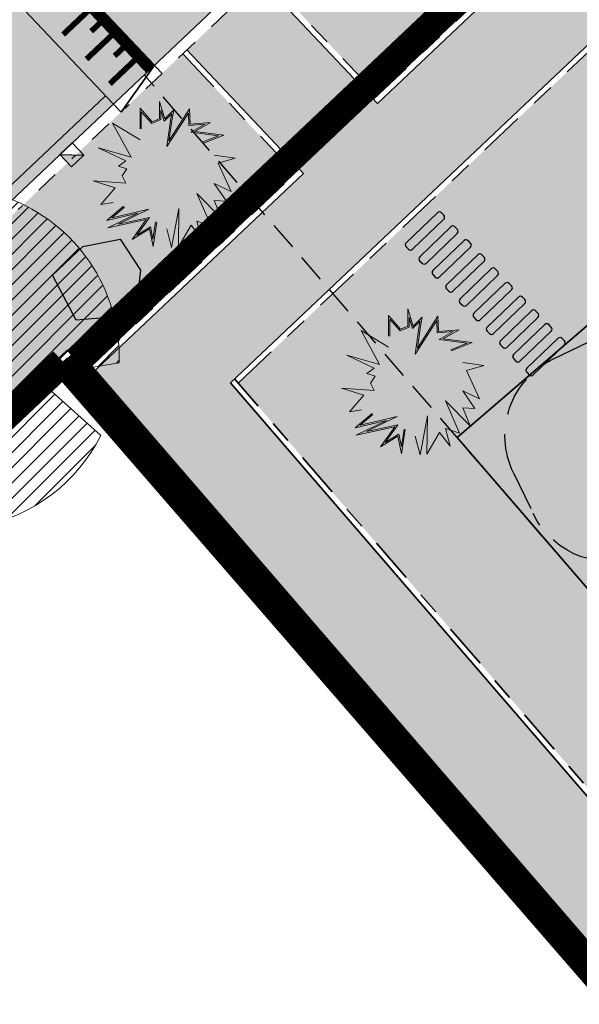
# Model space of a CAD drawing. Header units: metres. Extents: x 104013 to 104665, y 427946 to 428479.
# Tile 39 of 195: x 104315 to 104325, y 428123 to 428140. Entities that reach past the tile are written whole.
import ezdxf

# ---------------------------------------------------------------- set-up
doc = ezdxf.new("R2010")
doc.units = ezdxf.units.M
for name, pattern in [('AI-Linetype-0', [1.058333, 0.705556, -0.352778]), ('DASHED', [0.75, 0.5, -0.25]), ('VH-GELEIDEBAND', [6, 2, -2, 0, -2]), ('VH-OPSLUITBAND', [10, 4, -2, 2, -2]), ('VH-TROTTOIRBAND', [15, 5, -2, 2, -2, 2, -2])]:
    doc.linetypes.add(name, pattern=pattern)
for name, color, linetype, true_color in [('_ERFTOEGANGSWEG', 2, 'Continuous', 0xffff00), ('N-WE-VH-VERHARDING-AP_GROEN1', 7, 'Continuous', 0xdbffb8), ('N-WE-VH-VERHARDING-AP_RIJBAAN-ELEMENT', 7, 'Continuous', 0x7f4f3f), ('N-WE-VH-VERHARDING-AP_VOETPAD', 7, 'Continuous', 0xdbdbdb)]:
    doc.layers.add(name, color=color, linetype=linetype, true_color=true_color)
doc.layers.add('_LAGE HAAG', color=90, linetype='Continuous')
doc.layers.add('_Spelen', color=10, linetype='Continuous')
for name, color, linetype, lineweight in [('GRENS BOMEN', 7, 'Continuous', 25), ("N-WE-GR-BOOM-S (Tilia cordata 'Savaria')", 52, 'Continuous', 0), ('N-WE-GR-HEESTER-S (Sambucus racemosa)', 64, 'Continuous', 0), ('N-WE-RI-HWA_KOLK_TROTTOIRKOLK-S', 150, 'Continuous', 25), ('N-WE-VH-GOOT-G', 170, 'Continuous', 35), ('N-WE-VH-KANTOPSLUITING_GELEIDEBAND-G', 20, 'VH-GELEIDEBAND', 35), ('N-WE-VH-KANTOPSLUITING_OPSLUITBAND-G', 150, 'VH-OPSLUITBAND', 35), ('N-WE-VH-KANTOPSLUITING_TROTTOIRBAND-G', 210, 'VH-TROTTOIRBAND', 35), ('N-WE-VH-PLATEAU_TALUD-S', 7, 'Continuous', 25), ('N-WE-VH-VERHARDING-G', 7, 'Continuous', 35)]:
    doc.layers.add(name, color=color, linetype=linetype, lineweight=lineweight)
doc.layers.add('N-WE-GR-GRAS_KRUIDENRIJK-V', color=7, linetype='Continuous', lineweight=18, true_color=0xa5cd98)
doc.layers.add('PERGOLA', color=7, linetype='Continuous', lineweight=0, true_color=0x9e5c29)

# ---------------------------------------------------------------- blocks, each defined once
blk = doc.blocks.new('*U28')
for points, const_width in [([(-0.067, -0.074), (-3, 2.572)], 0.2), ([(-3.246, 1.851), (-2.777, 2.371)], 0.1), ([(-2.755, 1.947), (-2.554, 2.17)], 0.1), ([(-2.8, 1.449), (-2.332, 1.969)], 0.1), ([(-2.31, 1.545), (-2.109, 1.768)], 0.1), ([(-2.355, 1.047), (-1.886, 1.567)], 0.1), ([(-1.864, 1.143), (-1.663, 1.366)], 0.1), ([(-1.909, 0.645), (-1.441, 1.165)], 0.1), ([(-1.419, 0.741), (-1.218, 0.964)], 0.1), ([(-1.464, 0.243), (-0.995, 0.763)], 0.1), ([(-0.973, 0.339), (-0.772, 0.562)], 0.1), ([(-1.018, -0.159), (-0.55, 0.361)], 0.1), ([(-0.528, -0.063), (-0.327, 0.16)], 0.1), ([(-0.573, -0.561), (-0.104, -0.041)], 0.1)]:
    blk.add_lwpolyline(points, dxfattribs=dict(const_width=const_width))
for points in [[(0, 0), (-2.933, 2.646)], [(-0.67, -0.743), (-3.603, 1.903)]]:
    blk.add_lwpolyline(points)
blk = doc.blocks.new('Trottoirkolk')
h = blk.add_hatch(color=256)
h.paths.add_polyline_path([(-0.021, 0.181), (0.004, 0.189), (0.211, 0.024), (0.024, -0.211)])
h.paths.add_polyline_path([(-0.024, 0.211), (0.004, 0.189), (-0.021, 0.181)])
blk.add_lwpolyline([(0.024, -0.211), (-0.211, -0.024), (-0.024, 0.211), (0.211, 0.024)], close=True)
blk.add_lwpolyline([(0.024, -0.211), (-0.024, 0.211)])
blk = doc.blocks.new('SGR-BOOM_08')
h = blk.add_hatch()
h.set_pattern_fill('ANSI31', color=256, scale=0.1)
h.paths.add_polyline_path([(1.73, 4.728), (1.139, 3.207), (1.287, 4.867, 0.379438), (-4.678, 1.862), (-2.63, 0.785), (-4.954, 0.896, 0.174893), (-4.385, -2.474), (-3.502, -2.418), (-3.898, -3.187, 0.243959), (0.361, -5.022), (0.419, -3.33), (0.992, -4.936, 0.230155), (4.494, -2.27), (2.563, -0.55), (5.033, -0.13, 0.321944)])
h.paths.add_polyline_path([(0.15, 0, -1), (-0.15, 0, -1)], flags=16)
at = {"ltscale": 20, "flags": 128}
for points in [[(1.287, 4.867), (1.139, 3.207), (1.73, 4.728)], [(-4.954, 0.896), (-2.63, 0.785), (-4.678, 1.862)], [(5.033, -0.13), (2.563, -0.55), (4.494, -2.27)], [(-3.898, -3.187), (-3.502, -2.418), (-4.385, -2.474)], [(0.992, -4.936), (0.419, -3.33), (0.361, -5.022)]]:
    blk.add_lwpolyline(points, dxfattribs=at)
blk.add_lwpolyline([(5.033, -0.13, 0.321944), (1.73, 4.728, 0.321944)], format="xyb", dxfattribs=at)
blk.add_circle((0, 0), 0.15)
at = {"ltscale": 20}
for start, end in [(75.1844, 158.299), (169.749, 209.4302), (281.3601, 333.2046), (219.2667, 274.1068)]:
    blk.add_arc((0, 0), 5.035, start, end, dxfattribs=at)
blk = doc.blocks.new('SGR-HEESTER_06')
at = {"ltscale": 0.5, "flags": 128}
for points in [[(-0.247, 0.534), (-0.247, 0.776), (-0.104, 0.615), (-0.104, 0.615), (-0.018, 0.652), (-0.018, 0.857), (0.045, 0.652), (0.15, 0.758), (0.131, 0.652), (0.094, 0.391), (0.336, 0.77), (0.343, 0.59), (0.585, 0.609), (0.398, 0.503), (0.74, 0.46), (0.492, 0.36)], [(-0.232, 0.534), (-0.232, 0.736), (-0.109, 0.596), (-0.002, 0.642), (-0.002, 0.753), (0.037, 0.623), (0.127, 0.712), (0.116, 0.654), (0.069, 0.324), (0.323, 0.72), (0.328, 0.573), (0.517, 0.588), (0.351, 0.494), (0.679, 0.452), (0.486, 0.375)], [(-0.247, 0.404), (-0.57, 0.602), (-0.353, 0.199), (-0.738, 0.311), (-0.415, 0.156), (-0.502, 0.094), (-0.402, 0.063), (-0.458, -0.018), (-0.415, -0.105), (-0.8, -0.08), (-0.539, -0.161), (-0.707, -0.359), (-0.564, -0.335)], [(0.628, 0.224), (0.876, 0.187), (0.672, 0.131), (0.827, -0.204), (0.628, -0.111), (0.771, -0.316), (0.628, -0.31), (0.715, -0.521), (0.423, -0.229), (0.591, -0.608), (0.423, -0.552), (0.479, -0.763), (0.355, -0.601), (0.206, -0.856), (0.212, -0.403), (0.125, -0.862), (0.069, -0.645)], [(-0.049, -0.564), (-0.092, -0.85), (-0.136, -0.645), (-0.34, -0.769), (-0.173, -0.533), (-0.626, -0.632), (-0.272, -0.459), (-0.638, -0.546), (-0.44, -0.378)], [(-0.064, -0.562), (-0.095, -0.764), (-0.125, -0.621), (-0.285, -0.718), (-0.137, -0.51), (-0.506, -0.59), (-0.143, -0.412), (-0.579, -0.516), (-0.43, -0.39)]]:
    blk.add_lwpolyline(points, dxfattribs=at)
blk = doc.blocks.new('spelen 2')
at = {"linetype": 'AI-Linetype-0'}
for p, q in [((276.741, -111.32), (276.274, -109.575)), ((275.68, -113.157), (274.908, -113.364))]:
    blk.add_line(p, q, dxfattribs=at)
for centre, start, end in [((275.292, -111.708), 285, 15), ((274.519, -111.915), 195, 285)]:
    blk.add_arc(centre, 1.5, start, end, dxfattribs=at)
blk = doc.blocks.new('boulders')
at = {"transparency": 33554559}
h = blk.add_hatch(color=256, dxfattribs=at)
h.dxf.hatch_style = 1
h.paths.add_polyline_path([(56.001, 1.685), (55.878, 2.32), (55.67, 2.718), (54.998, 2.718), (54.496, 2.302), (54.694, 1.658), (55.261, 1.184)])
blk.add_lwpolyline([(54.694, 1.658), (54.496, 2.302), (54.998, 2.718), (55.67, 2.718), (55.878, 2.32), (56.001, 1.685), (55.261, 1.184), (54.694, 1.658)])
blk = doc.blocks.new('stepping stones')
at = {"transparency": 33554559}
h = blk.add_hatch(color=256, dxfattribs=at)
h.dxf.hatch_style = 1
h.paths.add_polyline_path([(53.348, 2.469, 0.414214), (53.298, 2.519), (53.236, 2.519, 0.414214), (53.186, 2.469), (53.186, 1.704, 0.414214), (53.236, 1.654), (53.298, 1.654, 0.414214), (53.348, 1.704)])
blk.add_lwpolyline([(53.298, 2.519), (53.236, 2.519, 0.414214), (53.186, 2.469), (53.186, 1.704, 0.414214), (53.236, 1.654), (53.298, 1.654, 0.414214), (53.348, 1.704), (53.348, 2.469, 0.414214)], format="xyb", close=True)

msp = doc.modelspace()

# ---------------------------------------------------------------- hatches: boundary and pattern name
at = {"layer": '_ERFTOEGANGSWEG'}
h = msp.add_hatch(color=256, dxfattribs=at)
h.dxf.hatch_style = 1
edge = h.paths.add_edge_path()
edge.add_line((104379.226, 428197.741), (104379.953, 428198.428))
edge.add_line((104379.953, 428198.428), (104382.9, 428201.216))
edge.add_arc((104384.961, 428199.036), 3, 48.4032, 133.4034, ccw=False)
edge.add_line((104386.953, 428201.28), (104377.377, 428209.882))
edge.add_arc((104373.116, 428205.658), 6, -46.5979, 44.748, ccw=False)
edge.add_line((104377.239, 428201.298), (104376.512, 428200.611))
edge.add_line((104376.512, 428200.611), (104258.297, 428088.807))
edge.add_line((104258.297, 428088.807), (104257.57, 428088.12))
edge.add_line((104257.57, 428088.12), (104260.284, 428085.25))
edge.add_line((104260.284, 428085.25), (104261.011, 428085.937))
edge.add_line((104261.011, 428085.937), (104379.226, 428197.741))
at = {"layer": 'N-WE-GR-GRAS_KRUIDENRIJK-V'}
h = msp.add_hatch(color=256, dxfattribs=at)
h.dxf.hatch_style = 1
h.paths.add_polyline_path([(104319.612, 428141.085), (104321.605, 428138.978), (104331.839, 428148.657), (104331.512, 428149.036), (104333.98, 428151.371), (104332.331, 428153.115)])
h = msp.add_hatch(color=256, dxfattribs=at)
h.dxf.hatch_style = 1
h.paths.add_polyline_path([(104331.765, 428145.834), (104319.141, 428133.895), (104321.266, 428131.433), (104327.096, 428124.682), (104328.838, 428126.181), (104323.009, 428132.933), (104330.279, 428139.19), (104336.096, 428132.428), (104334.672, 428131.201), (104339.196, 428125.943), (104344.785, 428130.75)])
h = msp.add_hatch(color=256, dxfattribs=at)
h.dxf.hatch_style = 1
h.paths.add_polyline_path([(104320.152, 428137.604), (104318.159, 428139.711), (104311.984, 428133.871), (104313.633, 428132.127), (104316.124, 428134.483), (104316.451, 428134.104)])
at = {"layer": 'N-WE-VH-VERHARDING-AP_GROEN1'}
h = msp.add_hatch(color=256, dxfattribs=at)
h.dxf.hatch_style = 1
h.paths.add_polyline_path([(104323.009, 428132.933), (104328.838, 428126.181), (104336.096, 428132.428), (104330.279, 428139.19)])
at = {"layer": 'N-WE-VH-VERHARDING-AP_RIJBAAN-ELEMENT'}
h = msp.add_hatch(color=256, dxfattribs=at)
h.dxf.hatch_style = 1
h.paths.add_polyline_path([(104379.226, 428197.741), (104379.953, 428198.429), (104377.239, 428201.298), (104376.512, 428200.611), (104258.297, 428088.807), (104257.57, 428088.12), (104260.285, 428085.25), (104261.011, 428085.938)])
at = {"layer": 'N-WE-VH-VERHARDING-AP_VOETPAD'}
h = msp.add_hatch(color=256, dxfattribs=at)
h.dxf.hatch_style = 1
h.paths.add_polyline_path([(104349.535, 428100.915), (104342.75, 428108.775), (104355.722, 428119.933), (104360.049, 428114.916), (104377.168, 428129.644), (104398.432, 428104.941), (104405.339, 428110.888), (104407.394, 428108.501), (104408.758, 428109.675), (104406.703, 428112.062), (104413.609, 428118.009), (104392.344, 428142.713), (104410.172, 428158.057), (104408.868, 428159.573), (104420.58, 428169.653), (104419.163, 428170.808), (104405.42, 428158.98), (104406.724, 428157.464), (104391.17, 428144.077), (104389.865, 428145.593), (104375.312, 428133.068), (104370.964, 428138.108), (104369.827, 428137.13), (104375.485, 428130.571), (104360.238, 428117.453), (104355.911, 428122.47), (104355.069, 428121.745), (104331.904, 428148.581), (104321.601, 428138.837), (104319.54, 428141.017), (104318.232, 428139.78), (104320.293, 428137.6), (104316.516, 428134.028), (104340.204, 428106.585), (104341.385, 428107.601), (104346.995, 428101.103), (104330.937, 428087.287), (104329.903, 428088.49), (104328.478, 428087.264), (104322.493, 428094.205), (104321.355, 428093.226), (104327.341, 428086.286), (104298.584, 428061.545), (104299.888, 428060.029), (104286.888, 428048.844), (104288.065, 428047.483), (104303.336, 428060.621), (104302.032, 428062.137), (104316.929, 428074.953), (104336.792, 428051.864), (104343.181, 428057.365), (104345.236, 428054.978), (104346.6, 428056.152), (104344.545, 428058.54), (104350.934, 428064.041), (104332.111, 428085.922)])
h.paths.add_polyline_path([(104348.396, 428064.231), (104336.982, 428054.403), (104318.293, 428076.127), (104329.712, 428085.951)], flags=16)
h.paths.add_polyline_path([(104330.715, 428076.27), (104323.131, 428076.499), (104325.848, 428078.848, -0.414553), (104328.671, 428078.641)], flags=0)
h.paths.add_polyline_path([(104337.56, 428066.014), (104335.018, 428063.815), (104334.691, 428064.193), (104336.856, 428066.066), (104333.39, 428070.095), (104333.769, 428070.421)], flags=0)
h.paths.add_polyline_path([(104342.735, 428068.508), (104343.062, 428068.13), (104341.496, 428066.775), (104344.387, 428063.418), (104344.009, 428063.093), (104340.793, 428066.828)], flags=0)
h.paths.add_polyline_path([(104340.393, 428109.122), (104319.003, 428133.902), (104331.772, 428145.979), (104353.704, 428120.571)], flags=16)
h.paths.add_polyline_path([(104338.687, 428114.771), (104332.486, 428121.958, -1.001406), (104336.033, 428125.019), (104336.033, 428125.019), (104338.226, 428122.47, 0.414192), (104339.636, 428122.364), (104342.726, 428125.022, -0.414228), (104346.957, 428124.704), (104348.348, 428123.087, -0.414214), (104348.03, 428118.856), (104342.914, 428114.456, -0.4137)], flags=0)
h.paths.add_polyline_path([(104340.201, 428116.077), (104333.999, 428123.266, -1.002542), (104334.517, 428123.715), (104336.71, 428121.166, 0.414175), (104340.94, 428120.848), (104344.031, 428123.506, -0.414228), (104345.441, 428123.4), (104346.832, 428121.783, -0.414214), (104346.726, 428120.373), (104341.61, 428115.973, -0.4137)], flags=0)
h.paths.add_polyline_path([(104338.984, 428123.122), (104334.797, 428127.989), (104335.176, 428128.315), (104339.037, 428123.827), (104341.909, 428126.298), (104342.235, 428125.919)], flags=0)
h.paths.add_polyline_path([(104328.838, 428126.181), (104323.009, 428132.933), (104330.279, 428139.19), (104336.096, 428132.428), (104333.538, 428130.226)], flags=0)
h.paths.add_polyline_path([(104377.224, 428132.338), (104389.675, 428143.054), (104411.071, 428118.199), (104398.622, 428107.48)], flags=16)
h.paths.add_polyline_path([(104385.538, 428125.746), (104380.044, 428132.127), (104384.031, 428135.559), (104391.272, 428127.142)], flags=0)

# ---------------------------------------------------------------- linework, layer by layer
at = {"layer": '_LAGE HAAG', "const_width": 0.5, "flags": 128}
for points in [[(104313.67, 428132.024), (104316.046, 428134.272)], [(104316.046, 428134.272), (104338.648, 428108.235), (104336.89, 428106.751)]]:
    msp.add_lwpolyline(points, dxfattribs=at)
at = {"layer": 'GRENS BOMEN', "color": 1, "linetype": 'DASHED', "flags": 128}
msp.add_lwpolyline([(104326.756, 428148.117), (104350.316, 428120.823), (104340.644, 428112.504), (104317.478, 428139.342)], dxfattribs=at)
at = {"layer": 'N-WE-VH-GOOT-G', "ltscale": 0.2}
msp.add_lwpolyline([(104316.794, 428138.971), (104262.533, 428087.652)], dxfattribs=at)
at = {"layer": 'N-WE-VH-KANTOPSLUITING_GELEIDEBAND-G', "ltscale": 0.2, "flags": 128}
msp.add_lwpolyline([(104317.796, 428139.367), (104262.081, 428086.674)], dxfattribs=at)
at = {"layer": 'N-WE-VH-KANTOPSLUITING_OPSLUITBAND-G', "ltscale": 0.2, "flags": 128}
for points in [[(104321.532, 428138.91), (104331.855, 428148.673)], [(104319.141, 428133.895), (104331.765, 428145.834)], [(104319.612, 428141.085), (104321.674, 428138.906)], [(104318.159, 428139.711), (104320.221, 428137.531)], [(104316.467, 428134.119), (104320.224, 428137.673)], [(104316.117, 428134.338), (104299.328, 428118.46)], [(104340.194, 428106.445), (104316.117, 428134.338)], [(104340.403, 428109.263), (104319.076, 428133.971)]]:
    msp.add_lwpolyline(points, dxfattribs=at)
at = {"layer": 'N-WE-VH-KANTOPSLUITING_TROTTOIRBAND-G', "ltscale": 0.2, "flags": 128}
msp.add_lwpolyline([(104319.975, 428141.429), (104317.796, 428139.367)], dxfattribs=at)
at = {"layer": 'N-WE-VH-VERHARDING-G', "flags": 128}
msp.add_lwpolyline([(104382.9, 428201.216), (104257.684, 428082.791, 0.401241), (104257.476, 428078.649), (104302.882, 428026.145, 0.413584), (104311.336, 428025.523), (104449.008, 428144.069)], format="xyb", dxfattribs=at)
for points in [[(104321.601, 428138.837), (104331.924, 428148.6)], [(104319.003, 428133.902), (104331.772, 428145.979)], [(104317.796, 428139.367), (104314.944, 428142.383)], [(104319.54, 428141.017), (104321.601, 428138.837)], [(104318.232, 428139.78), (104320.293, 428137.6)], [(104317.069, 428138.68), (104317.658, 428139.513)], [(104330.279, 428139.19), (104323.009, 428132.933)], [(104316.932, 428138.826), (104317.069, 428138.68)], [(104316.536, 428134.047), (104320.293, 428137.6)], [(104316.124, 428134.483), (104299.263, 428118.536)], [(104340.204, 428106.585), (104316.124, 428134.483)], [(104340.393, 428109.122), (104319.003, 428133.902)], [(104328.838, 428126.181), (104323.009, 428132.933)]]:
    msp.add_lwpolyline(points, dxfattribs=at)
at = {"layer": 'PERGOLA', "const_width": 0.5, "flags": 128}
for points in [[(104331.675, 428148.846), (104316.287, 428134.293)], [(104331.675, 428148.846), (104316.287, 428134.293)], [(104338.647, 428108.234), (104316.117, 428134.338)]]:
    msp.add_lwpolyline(points, dxfattribs=at)

# ---------------------------------------------------------------- block references
at = {"layer": '_Spelen', "transparency": 33554687, "xscale": -1, "rotation": 310.7763059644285}
msp.add_blockref('spelen 2', (104589.741, 427997.453), dxfattribs=at)
at = {"layer": '_Spelen', "transparency": 33554687}
for name, p, rotation in [('stepping stones', (104360.849, 428099.616), 133.8529677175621), ('stepping stones', (104361.088, 428099.367), 133.8529677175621), ('boulders', (104320.815, 428190.851), 263.6290648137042), ('stepping stones', (104361.322, 428099.123), 133.8529677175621), ('stepping stones', (104361.562, 428098.874), 133.8529677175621), ('stepping stones', (104361.801, 428098.625), 133.8529677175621), ('stepping stones', (104362.046, 428098.369), 133.8529677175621), ('stepping stones', (104362.28, 428098.126), 133.8529677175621), ('stepping stones', (104362.514, 428097.883), 133.8529677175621), ('stepping stones', (104362.747, 428097.64), 133.8529677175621), ('stepping stones', (104362.981, 428097.397), 133.8529677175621)]:
    msp.add_blockref(name, p, dxfattribs=dict(at, rotation=rotation))
at = {"layer": "N-WE-GR-BOOM-S (Tilia cordata 'Savaria')", "xscale": 0.6, "yscale": 0.6, "zscale": 0.6}
msp.add_blockref('SGR-BOOM_08', (104314.018, 428134.333), dxfattribs=at)
at = {"layer": 'N-WE-GR-HEESTER-S (Sambucus racemosa)', "xscale": 1.5, "yscale": 1.5, "zscale": 1.5}
for p in [(104317.775, 428137.586), (104322.166, 428133.923)]:
    msp.add_blockref('SGR-HEESTER_06', p, dxfattribs=at)
at = {"layer": 'N-WE-RI-HWA_KOLK_TROTTOIRKOLK-S', "rotation": 261.9014732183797}
msp.add_blockref('Trottoirkolk', (104316.199, 428137.926), dxfattribs=at)
at = {"layer": 'N-WE-VH-PLATEAU_TALUD-S', "xscale": -1, "rotation": 271.3484020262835}
msp.add_blockref('*U28', (104314.944, 428142.383), dxfattribs=at)

doc.saveas('drawing.dxf')
